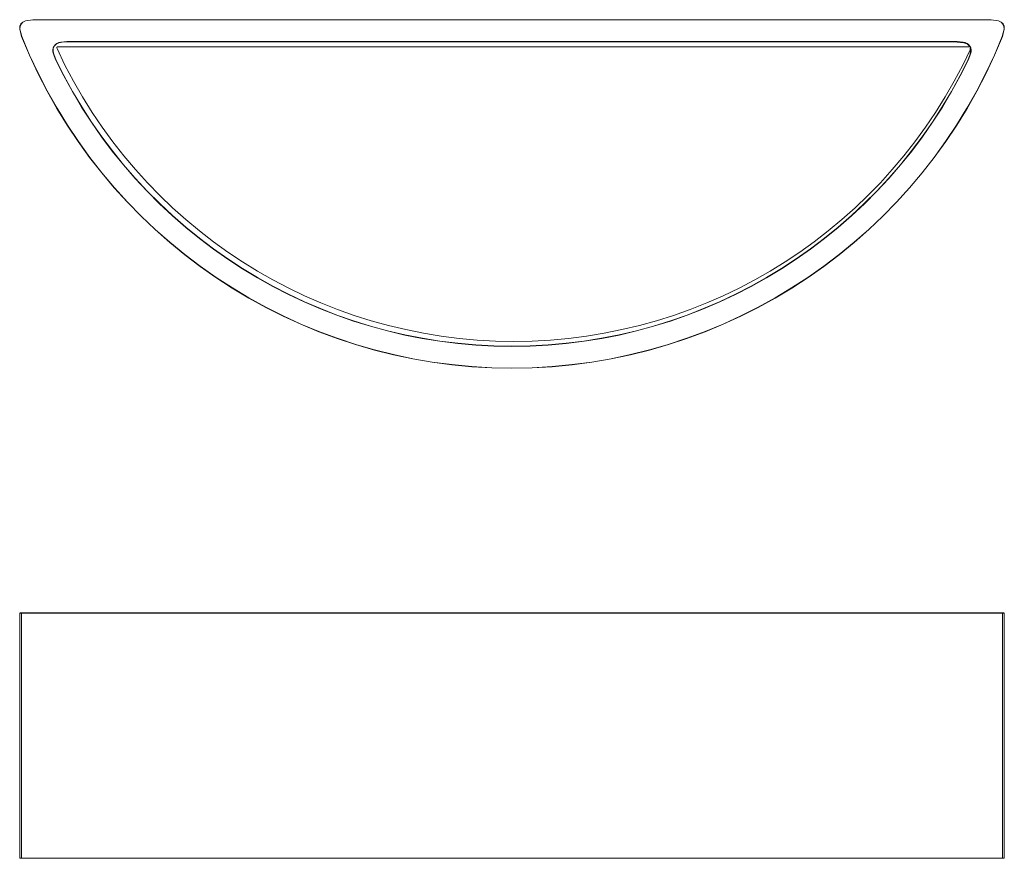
# Model space of a CAD drawing. Header units: millimetres. Extents: x -249 to 153, y -252 to 90.
import ezdxf

# ---------------------------------------------------------------- set-up
doc = ezdxf.new("R2010")
doc.units = ezdxf.units.MM

msp = doc.modelspace()

# ---------------------------------------------------------------- linework, layer by layer
at = {"color": 7, "linetype": 'Continuous', "lineweight": 15}
for p, q in [((-243.14, 90.08), (147.34, 90.08)), ((-243.14, 90.08), (-243.14, 89.98)), ((147.34, 89.98), (-243.14, 89.98)), ((147.34, 90.08), (147.34, 89.98)), ((-247.68, 83.25), (-247.78, 83.21)), ((-229.34, 81.18), (133.54, 81.18)), ((-229.34, 81.08), (-229.34, 81.18)), ((133.54, 81.08), (-229.34, 81.08)), ((133.54, 81.08), (133.54, 81.18)), ((151.89, 83.25), (151.98, 83.21)), ((138.58, 79.04), (-232.87, 79.04)), ((-233.93, 73.86), (-233.84, 73.91)), ((138.14, 73.86), (138.05, 73.91)), ((-248.53, -151.64), (-248.53, -251.44)), ((152.72, -151.64), (-248.52, -151.64)), ((-248.42, -151.54), (152.62, -151.54)), ((-247.78, -151.64), (-247.78, -251.44)), ((151.98, -251.44), (151.98, -151.64)), ((152.73, -251.44), (152.73, -151.64)), ((-248.52, -251.44), (152.72, -251.44)), ((152.62, -251.54), (-248.42, -251.54))]:
    msp.add_line(p, q, dxfattribs=at)
at = {"color": 8, "linetype": 'Continuous', "lineweight": 15}
for p, q in [((-231.82, 80.9), (-229.34, 81.18)), ((133.54, 81.18), (136.01, 80.9)), ((-233.93, 73.86), (-234.76, 76.21)), ((138.97, 76.22), (138.14, 73.86))]:
    msp.add_line(p, q, dxfattribs=at)
at = {"color": 7, "linetype": 'Continuous', "lineweight": 15, "flags": 128}
for points in [[(-247.78, 83.21), (-248.52, 86.22), (-248.42, 87.4), (-248, 88.36), (-247.26, 89.11), (-246.2, 89.65), (-243.14, 90.08)], [(-243.14, 89.98), (-246.15, 89.56), (-247.19, 89.04), (-247.91, 88.3), (-248.32, 87.36), (-248.42, 86.21), (-247.68, 83.25)], [(147.34, 90.08), (150.4, 89.65), (151.46, 89.11), (152.2, 88.36), (152.62, 87.4), (152.72, 86.22), (151.98, 83.21)], [(151.89, 83.25), (152.62, 86.21), (152.53, 87.36), (152.12, 88.31), (151.39, 89.04), (150.36, 89.56), (147.34, 89.98)], [(-229.34, 81.08), (-231.15, 80.96), (-232.6, 80.63), (-233.7, 80.07), (-234.44, 79.28), (-234.83, 78.28), (-234.86, 77.04), (-234.53, 75.59), (-233.84, 73.91)], [(138.05, 73.91), (138.73, 75.59), (139.06, 77.04), (139.03, 78.28), (138.65, 79.28), (137.91, 80.07), (136.81, 80.63), (135.35, 80.96), (133.54, 81.08)], [(-232.87, 79.04), (-233.19, 79), (-233.3, 78.94), (-233.37, 78.86), (-233.41, 78.77), (-233.41, 78.64), (-233.32, 78.33)], [(-223.78, -251.5), (-223.81, -251.5), (-223.7, -251.51), (-223.44, -251.51), (-223.03, -251.5), (-222.51, -251.5), (-221.29, -251.49), (-218.68, -251.48)], [(122.88, -251.48), (125.48, -251.49), (126.7, -251.5), (127.22, -251.5), (127.64, -251.51), (127.9, -251.51), (128.01, -251.5), (127.98, -251.5)]]:
    msp.add_lwpolyline(points, dxfattribs=at)
at = {"color": 8, "linetype": 'Continuous', "lineweight": 15, "flags": 128}
msp.add_lwpolyline([(138.66, 79.03), (138.56, 79.23), (138.18, 79.71), (137.67, 80.11), (137.04, 80.43), (136.29, 80.68), (133.54, 80.98)], dxfattribs=at)
at = {"color": 7, "linetype": 'Continuous', "lineweight": 15}
for centre, radius, start, end in [((-47.9, 163.46), 215.39, 201.8753, 338.1247), ((-47.9, 163.46), 215.29, 201.8753, 338.1247), ((-231.63, 77.51), 3.4, 93.2529, 202.6025), ((135.83, 77.51), 3.4, 337.5358, 86.8853), ((-47.14, 163.97), 204.93, 204.701, 335.299), ((-47.9, 163.46), 206.49, 205.7172, 334.2828), ((-47.9, 163.46), 206.39, 205.7172, 334.2828), ((-247.69, -151.62), 0.0871, 85.5841, 188.6935), ((151.9, -151.62), 0.0871, 351.3065, 94.4159), ((-247.69, -251.45), 0.0871, 171.3065, 274.4159), ((151.9, -251.45), 0.0871, 265.5841, 8.6935)]:
    msp.add_arc(centre, radius, start, end, dxfattribs=at)
at = {"color": 8, "linetype": 'Continuous', "lineweight": 15}
msp.add_arc((132.66, 77.38), 6.31, 327.0386, 9.6474, dxfattribs=at)

doc.saveas('drawing.dxf')
